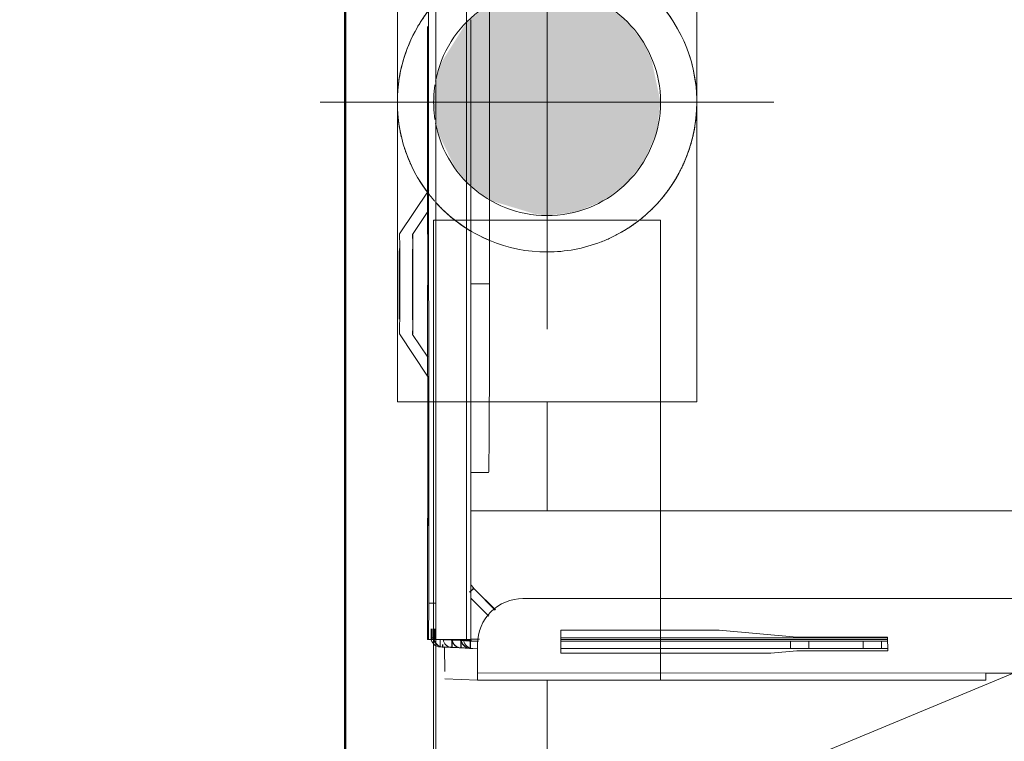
# Model space of a CAD drawing. Header units: millimetres. Extents: x 25471 to 48943, y 4737 to 38988.
# Tile 22 of 71: x 27387 to 27496, y 36672 to 36752. Entities that reach past the tile are written whole.
import ezdxf

# ---------------------------------------------------------------- set-up
doc = ezdxf.new("R2010")
doc.units = ezdxf.units.MM
for name, pattern in [('ADSK_Осевая', [700, 500, -100, 0, -100]), ('ADSK_Скрыто', [300, 150, -150]), ('ADSK_Штриховая_ш3 п1_5', [225, 150, -75])]:
    doc.linetypes.add(name, pattern=pattern)
for name, color, linetype, lineweight in [('A-DETL-____-HDLN', 90, 'ADSK_Скрыто', 9), ('A-DETL-____-MBND', 5, 'ADSK_Штриховая_ш3 п1_5', 20), ('A-WALL-____-MCUT', 113, 'Continuous', 50), ('A-WALL-____-OTLN', 113, 'Continuous', 20), ('G-XREF-____-OTLN', 8, 'Continuous', 9), ('I-FURN-____-MCUT', 30, 'Continuous', 9), ('I-FURN-____-OTLN', 30, 'Continuous', 20), ('M-EQPM-___-IDEN', 50, 'Continuous', 20), ('P-PIPE-____-CNTR', 3, 'ADSK_Осевая', 20), ('P-PIPE-____-OTLN', 3, 'Continuous', 20)]:
    doc.layers.add(name, color=color, linetype=linetype, lineweight=lineweight)

# ---------------------------------------------------------------- blocks, each defined once
blk = doc.blocks.new('Прямая форма - V line-609329-В_Этаж 01_Водопровод')
at = {"layer": 'A-WALL-____-MCUT', "color": 253}
blk.add_line((3619.95, 400), (0, 400), dxfattribs=at)
blk = doc.blocks.new('Прямая форма - SW - 003-609330-В_Этаж 01_Водопровод')
blk.add_blockref('Прямая форма - V line-609329-В_Этаж 01_Водопровод', (0, 0))
blk = doc.blocks.new('Прямая форма - V line-609752-В_Этаж 01_Водопровод')
at = {"layer": 'I-FURN-____-MCUT', "color": 53}
for p, q in [((0, 0), (0, -3026.62)), ((10, -3026.62), (10, -10))]:
    blk.add_line(p, q, dxfattribs=at)
blk = doc.blocks.new('Прямая форма - FU - 052-609753-В_Этаж 01_Водопровод')
blk.add_blockref('Прямая форма - V line-609752-В_Этаж 01_Водопровод', (0, 0))
blk = doc.blocks.new('V line_ifc_RVT-1-В_Этаж 01_Водопровод')
at = {"layer": 'A-WALL-____-OTLN', "color": 9, "lineweight": 20, "rotation": 270}
blk.add_blockref('Прямая форма - SW - 003-609330-В_Этаж 01_Водопровод', (27023.24, 38587.58), dxfattribs=at)
at = {"layer": 'I-FURN-____-OTLN', "color": 9, "lineweight": 20}
blk.add_blockref('Прямая форма - FU - 052-609753-В_Этаж 01_Водопровод', (27423.24, 38587.58), dxfattribs=at)
blk = doc.blocks.new('City Class FR - City Class F_iam-1595380-В_Этаж 01_Водопровод')
at = {"layer": 'A-DETL-____-HDLN'}
for p, q in [((-153.6, 36.55), (-157.36, 36.54)), ((-164.62, 32.66), (-146.42, 32.7)), ((-146.42, 32.7), (-164.62, 32.66)), ((-164.27, 33.15), (-146.69, 33.19)), ((-166.03, 30.61), (-144.76, 30.66))]:
    blk.add_line(p, q, dxfattribs=at)
at = {"layer": 'G-XREF-____-OTLN'}
for p, q in [((-181, 40.5), (-185.65, 37.39)), ((-165.18, 37.32), (-170, 40.53)), ((-167.42, 37.32), (-170.07, 39.08)), ((-181.07, 39.05), (-183.55, 37.39)), ((-214.65, 37.24), (-214.64, 37.33)), ((-214.65, 37.24), (-214.65, 36.44)), ((-214.65, 37.24), (-214.65, 36.44)), ((-201.28, 37.36), (-214.64, 37.33)), ((-214.64, 37.33), (-201.28, 37.36)), ((-214.47, 36.94), (-214.48, 36.68)), ((-213.48, 36.95), (-214.47, 36.95)), ((-60.64, 37.55), (-210.65, 37.22)), ((-210.65, 36.42), (-210.65, 37.22)), ((-175.65, 37.41), (-195.65, 37.36)), ((-147.15, 37.48), (-170.02, 37.43)), ((-170.02, 37.43), (-147.15, 37.48)), ((-215.47, 35.99), (-215.48, 35.73)), ((-215.48, 35.68), (-215.47, 35.94)), ((-215.47, 35.94), (-214.67, 35.94)), ((-214.65, 36.44), (-214.64, 36.53)), ((-213.48, 36.84), (-214.64, 36.84)), ((-214.64, 36.53), (-213.48, 36.54)), ((-214.64, 36.43), (-213.48, 36.44)), ((-214.63, 33.05), (-214.64, 36.43)), ((-214.48, 36.68), (-213.48, 36.69)), ((-213.48, 36.64), (-214.48, 36.64)), ((-213.48, 36.64), (-214.48, 36.64)), ((-157.41, 36.54), (-210.65, 36.42)), ((-84.89, 36.7), (-153.55, 36.55)), ((-219.13, 31.83), (-218.97, 35.44)), ((-218.17, 35.44), (-215.48, 35.45)), ((-215.47, 35.45), (-215.63, 31.84)), ((-215.48, 35.69), (-215.53, 34.72)), ((-215.53, 34.67), (-215.48, 35.64)), ((-215.48, 35.68), (-215.48, 34.67)), ((-215.48, 34.67), (-215.48, 35.68)), ((-215.48, 35.64), (-215.48, 34.67)), ((-214.68, 35.64), (-214.73, 34.67)), ((-215.57, 33.67), (-215.62, 32.7)), ((-215.53, 34.68), (-215.57, 33.71)), ((-215.57, 33.66), (-215.53, 34.63)), ((-214.73, 34.63), (-214.77, 33.66)), ((-214.73, 33.66), (-214.73, 34.63)), ((-215.62, 32.66), (-215.63, 32.39)), ((-215.63, 32.35), (-215.62, 32.61)), ((-215.62, 32.65), (-215.57, 33.62)), ((-214.82, 32.61), (-214.83, 32.35)), ((-214.82, 32.66), (-214.77, 33.62)), ((-214.77, 32.65), (-214.77, 33.62)), ((-214.63, 33.05), (-164.32, 33.15)), ((-214.63, 32.55), (-164.67, 32.66)), ((-164.67, 32.66), (-214.63, 32.55)), ((-214.62, 31.62), (-214.62, 32.55)), ((-210.1, 32.56), (-212.07, 30.58)), ((-200.46, 32.58), (-200.31, -35.03)), ((-196.27, 32.6), (-196.26, 30.66)), ((-196.27, 32.6), (-196.26, 30.66)), ((-175.47, 32.65), (-175.47, 30.59)), ((-146.64, 33.19), (-91.79, 33.31)), ((-219.13, 31.83), (-219.01, -24.17)), ((-219.01, -24.17), (-219.13, 31.83)), ((-218.21, -24.17), (-218.33, 31.83)), ((-215.63, 31.83), (-218.33, 31.83)), ((-215.13, 31.83), (-215.63, 31.83)), ((-214.83, 32.35), (-214.83, 31.71)), ((-209.13, 32.15), (-211.39, 29.88)), ((-211.38, 29.86), (-209.13, 32.12)), ((-209.13, 32.12), (-211.38, 29.86)), ((-209, 32.28), (-209.13, 32.15)), ((-209.13, 32.12), (-209.01, 32.24)), ((-209.13, 32.12), (-209.01, 32.24)), ((-209, 32.28), (-209.01, 32.24)), ((-175.47, 30.59), (-166.08, 30.61)), ((-209.49, -262.24), (-210.12, 26.85)), ((-216.11, 22.63), (-213.61, 22.64)), ((-216.06, -0.51), (-216.11, 22.63)), ((-215.56, -2.65), (-215.61, 22.63)), ((-214.81, 22.63), (-214.76, -2.65)), ((-214.56, -13.36), (-214.64, 22.64)), ((-214.36, -13.36), (-214.44, 22.64)), ((-213.61, 22.64), (-213.57, 5.21)), ((-213.57, 5.21), (-214.31, -3.36)), ((-215.81, -3.37), (-216.06, -0.51)), ((-215.55, -4.68), (-215.56, -2.67)), ((-214.76, -2.67), (-215.56, -2.67)), ((-214.76, -2.67), (-214.75, -4.68)), ((-215.78, -13.37), (-215.81, -3.37)), ((-214.31, -3.36), (-214.28, -13.36)), ((-215.54, -10.68), (-215.55, -4.68)), ((-215.55, -4.68), (-214.75, -4.68)), ((-214.75, -4.68), (-214.74, -10.68)), ((-215.54, -12.67), (-215.54, -10.68)), ((-215.54, -10.68), (-214.74, -10.68)), ((-214.74, -10.68), (-214.74, -12.67)), ((-215.53, -13.37), (-215.54, -12.67)), ((-215.54, -12.67), (-214.74, -12.67)), ((-214.74, -12.67), (-214.73, -13.36)), ((-214.28, -13.36), (-215.78, -13.37)), ((-218.21, -24.17), (-218.08, -84.17))]:
    blk.add_line(p, q, dxfattribs=at)
at = {"layer": 'G-XREF-____-OTLN', "flags": 128}
blk.add_lwpolyline([(-209.01, 32.24), (-208.95, 32.3), (-208.89, 32.35), (-208.83, 32.4), (-208.76, 32.45), (-208.7, 32.5), (-208.63, 32.54), (-208.56, 32.58)], dxfattribs=at)
at = {"layer": 'G-XREF-____-OTLN'}
for centre, major_axis, ratio, start_param, end_param in [((-175.5, 40.51), (5.5, 0.01), 0.005175, 3.141345, 6.282937), ((-175.5, 40.51), (5.5, 0.01), 0.005175, 2.748646, 3.133835), ((-175.5, 40.51), (5.5, 0.01), 0.005175, 0.78515, 2.355505), ((-175.5, 40.51), (5.5, 0.01), 0.005175, 0.007728, 0.392451), ((-175.57, 39.06), (5.5, 0.01), 0.005175, 3.141345, 6.282937), ((-175.57, 39.06), (5.5, 0.01), 0.005175, 2.748646, 3.133835), ((-175.57, 39.06), (5.5, 0.01), 0.005175, 0.78515, 2.355505), ((-175.57, 39.06), (5.5, 0.01), 0.005175, 0.007728, 0.392451), ((-214.47, 35.94), (-0.999, 0.046), 0.999987, 4.760269, 6.331065), ((-210.65, 37.24), (4, 0.01), 0.005175, 3.141593, 4.712141), ((-214.64, 36.33), (-0.002, 1), 0.000248, 5.240673, 6.283185), ((-195.65, 37.33), (6.5, 0.01), 0.005175, 1.570548, 4.712141), ((-175.65, 37.37), (6.5, 0.01), 0.005175, 4.712141, 7.853734), ((-150.65, 37.43), (3.5, 0.01), 0.005175, 3.141593, 4.568438), ((-150.65, 37.43), (3.5, 0.01), 0.005175, 1.570548, 1.714982), ((-150.65, 37.43), (3.5, 0.01), 0.005175, 4.712141, 6.282937), ((-214.65, 35.85), (0.648, 0.643), 0.814474, 0.691329, 2.462882), ((-214.65, 35.8), (0.641, 0.65), 0.818497, 0.678044, 2.450198), ((-214.47, 35.94), (1, 0.002), 0.005175, 2.355947, 3.141345), ((-210.65, 36.44), (4, 0.01), 0.005175, 3.141593, 4.712141), ((-214.64, 36.33), (0, 0.2), 0.000248, 5.240673, 6.283185), ((-214.7, 34.8), (0.641, 0.65), 0.818497, 0.814551, 2.450198), ((-214.69, 34.84), (0.648, 0.643), 0.814474, 1.577406, 2.462882), ((-214.48, 35.68), (1, 0.002), 0.005175, 3.141603, 3.926743), ((-214.48, 35.64), (1, 0.002), 0.005175, 2.355947, 3.141345), ((-214.53, 34.67), (-0.2, 0.009), 0.999987, 5.545667, 6.283185), ((-214.53, 34.63), (-0.2, 0.009), 0.999987, 5.545667, 6.331065), ((-214.79, 32.82), (0.648, 0.643), 0.814474, 0.710464, 2.462882), ((-214.74, 33.79), (0.641, 0.65), 0.818497, 0.753674, 2.450198), ((-214.74, 33.83), (0.648, 0.643), 0.814474, 0.772408, 2.462882), ((-214.57, 33.66), (1, 0.002), 0.005175, 3.141603, 4.642054), ((-214.53, 34.67), (1, 0.002), 0.005175, 3.141603, 4.588176), ((-214.53, 34.63), (1, 0.002), 0.005175, 1.69272, 3.141345), ((-214.57, 33.62), (-0.2, 0.009), 0.999987, 5.545667, 6.331065), ((-214.57, 33.66), (-0.2, 0.009), 0.999987, 5.545667, 6.283185), ((-214.53, 34.63), (0.2, 0), 0.005175, 2.355947, 3.141345), ((-214.63, 32.35), (-0.999, 0.046), 0.999987, 6.129707, 6.331065), ((-214.79, 32.78), (0.641, 0.65), 0.818497, 0.693954, 2.450198), ((-214.62, 32.66), (1, 0.002), 0.005175, 3.141603, 4.695971), ((-214.62, 32.61), (1, 0.002), 0.005175, 1.584886, 3.141345), ((-214.63, 32.35), (-0.999, 0.046), 0.999987, 4.760549, 6.129707), ((-214.57, 33.62), (1, 0.002), 0.005175, 1.638853, 3.141345), ((-214.63, 32.35), (-0.2, 0.009), 0.999987, 4.760269, 6.331065), ((-214.62, 32.66), (-0.2, 0.009), 0.999987, 4.760269, 6.283185), ((-214.62, 32.61), (-0.2, 0.009), 0.999987, 4.760269, 6.331065), ((-214.62, 32.61), (0.2, 0), 0.005175, 1.570548, 3.141345), ((-214.57, 33.62), (0.2, 0), 0.005175, 2.355947, 3.141345), ((-214.64, 33.55), (-0.002, 1), 0.000248, 2.09908, 3.141593), ((-209.71, 32.95), (-0.709, 0.706), 0.003835, 1.96265, 3.141593), ((-209.71, 32.98), (-0.709, 0.706), 0.003835, 3.145077, 4.327504), ((-218.33, 31.83), (0.8, 0.002), 0.005175, 3.141593, 4.712141), ((-215.12, 26.83), (-4.99, 0.23), 0.999987, 3.189473, 4.760271), ((-175.46, 30.7), (20.8, 0.05), 0.005175, 3.141593, 4.712141), ((-218.21, -24.17), (0.8, 0.002), 0.005175, 3.141593, 4.712141)]:
    blk.add_ellipse(centre, major_axis=major_axis, ratio=ratio, start_param=start_param, end_param=end_param, dxfattribs=at)
blk = doc.blocks.new('City Class FR - City Class 25 FR-1553726-В_Этаж 01_Водопровод')
blk.add_blockref('City Class FR - City Class F_iam-1595380-В_Этаж 01_Водопровод', (0, 0))
blk = doc.blocks.new('ADSK_Полипропилен_Отвод - Универсальный-V19-В_Этаж 01_Водопровод')
at = {"layer": 'A-DETL-____-HDLN', "color": 140}
for p, q in [((27445.49, 36775.74), (27431.78, 36775.74)), ((27461.99, 36775.74), (27445.49, 36775.74)), ((27461.99, 36772.75), (27461.99, 36775.74))]:
    blk.add_line(p, q, dxfattribs=at)
for start, end in [(217.2853, 221.4051), (221.9726, 247.8216)]:
    blk.add_arc((27445.49, 36742.74), 16.5, start, end, dxfattribs=at)
at = {"layer": 'P-PIPE-____-OTLN', "color": 150}
for p, q in [((27428.99, 36775.74), (27428.99, 36742.74)), ((27431.75, 36775.74), (27428.99, 36775.74)), ((27461.99, 36742.74), (27461.99, 36772.71))]:
    blk.add_line(p, q, dxfattribs=at)
for start, end in [(180, 217.1125), (311.4801, 0), (300, 308.7202), (270, 291.1201)]:
    blk.add_arc((27445.49, 36742.74), 16.5, start, end, dxfattribs=at)
blk = doc.blocks.new('ADSK_Полипропилен_Отвод - Универсальный-V20-В_Этаж 01_Водопровод')
at = {"layer": 'A-DETL-____-HDLN', "color": 140}
for p, q in [((27457.99, 36742.74), (27432.99, 36742.74)), ((27432.25, 36709.74), (27439.02, 36709.74))]:
    blk.add_line(p, q, dxfattribs=at)
at = {"layer": 'A-DETL-____-HDLN', "color": 140, "flags": 128}
for points in [[(27437.71, 36757.29), (27438.3, 36757.59), (27438.9, 36757.87), (27439.51, 36758.12), (27440.13, 36758.35), (27440.75, 36758.55), (27441.39, 36758.72), (27442.03, 36758.87), (27442.68, 36759), (27443.33, 36759.1), (27443.99, 36759.17), (27444.65, 36759.22), (27445.31, 36759.24), (27445.97, 36759.23), (27446.63, 36759.2), (27447.28, 36759.14), (27447.94, 36759.06), (27448.59, 36758.95), (27449.23, 36758.81), (27449.87, 36758.65), (27450.51, 36758.46), (27451.13, 36758.24), (27451.75, 36758.01), (27452.35, 36757.74), (27452.95, 36757.46), (27453.53, 36757.15)], [(27434.47, 36755.03), (27434.97, 36755.46), (27435.49, 36755.87), (27436.02, 36756.26), (27436.57, 36756.62)], [(27454.65, 36756.46), (27455.2, 36756.08), (27455.72, 36755.68), (27456.23, 36755.26), (27456.72, 36754.82)], [(27432.49, 36752.9), (27432.66, 36753.11), (27433.08, 36753.62)], [(27457.65, 36753.88), (27458.09, 36753.39), (27458.5, 36752.88), (27458.9, 36752.35), (27459.27, 36751.8)], [(27431.51, 36751.5), (27431.87, 36752.06), (27432.25, 36752.59), (27432.39, 36752.77)], [(27429.63, 36747.3), (27429.82, 36747.93), (27430.04, 36748.55), (27430.29, 36749.17), (27430.56, 36749.77), (27430.85, 36750.36)], [(27459.95, 36750.67), (27460.26, 36750.09), (27460.54, 36749.49), (27460.8, 36748.88), (27461.03, 36748.27), (27461.24, 36747.64)], [(27429, 36743.4), (27429.04, 36744.06), (27429.1, 36744.71), (27429.2, 36745.37), (27429.31, 36746.02), (27429.46, 36746.66), (27429.62, 36747.26)], [(27461.42, 36747.01), (27461.58, 36746.37), (27461.71, 36745.72), (27461.82, 36745.07), (27461.9, 36744.41), (27461.95, 36743.76), (27461.98, 36743.1)]]:
    blk.add_lwpolyline(points, dxfattribs=at)
at = {"layer": 'A-DETL-____-HDLN', "color": 140}
for radius, start, end in [(16.5, 90, 135), (16.5, 1.3236, 90), (12.5, 0, 169.3107), (16.5, 135, 138.0274), (16.5, 138.5949, 142.6037), (16.5, 143.1713, 150), (16.5, 150, 178.6764), (12.5, 171.2819, 180), (12.5, 180, 188.7181), (12.5, 190.6893, 0), (16.5, 217.2853, 221.4051), (16.5, 221.9726, 225), (16.5, 225, 270), (16.5, 308.893, 311.3073), (16.5, 291.2928, 300)]:
    blk.add_arc((27445.49, 36742.74), radius, start, end, dxfattribs=at)
for points, knots in [([(27456.84, 36730.77), (27457.07, 36730.98), (27457.5, 36731.42), (27458.3, 36732.31), (27459, 36733.25), (27459.62, 36734.22), (27460.18, 36735.2), (27461.01, 36736.96), (27461.78, 36739.56), (27461.99, 36741.69), (27461.99, 36742.74)], [0.4285714, 0.4285714, 0.4285714, 0.4285714, 0.4642857, 0.5, 0.5714286, 0.6071429, 0.6428571, 0.7142857, 0.8571429, 1, 1, 1, 1]), ([(27432.33, 36732.78), (27432.51, 36732.55), (27432.76, 36732.23), (27433.03, 36731.92), (27433.1, 36731.84)], [0.46428571, 0.46428571, 0.46428571, 0.46428571, 0.5, 0.51327568, 0.51327568, 0.51327568, 0.51327568]), ([(27433.2, 36731.72), (27433.29, 36731.62), (27433.59, 36731.3), (27433.91, 36730.98), (27434.13, 36730.77)], [0.51940707, 0.51940707, 0.51940707, 0.51940707, 0.53571429, 0.57142857, 0.57142857, 0.57142857, 0.57142857]), ([(27455.86, 36729.91), (27455.96, 36729.99), (27456.14, 36730.14), (27456.32, 36730.3), (27456.41, 36730.38)], [0.37914912, 0.37914912, 0.37914912, 0.37914912, 0.39285714, 0.40635782, 0.40635782, 0.40635782, 0.40635782])]:
    blk.add_open_spline(points, degree=3, knots=knots, dxfattribs=at)
blk.add_open_spline([(27434.13, 36730.77), (27434.36, 36730.55), (27434.82, 36730.14), (27435.57, 36729.54), (27436.37, 36728.98), (27436.93, 36728.63), (27437.22, 36728.46)], degree=3, dxfattribs=at)
at = {"layer": 'A-DETL-____-MBND', "color": 150}
for p, q in [((27428.99, 36742.74), (27428.99, 36709.74)), ((27461.99, 36709.74), (27461.99, 36742.74)), ((27428.99, 36709.74), (27432.22, 36709.74)), ((27439.06, 36709.74), (27445.49, 36709.74)), ((27445.49, 36709.74), (27461.99, 36709.74))]:
    blk.add_line(p, q, dxfattribs=at)
for start, end in [(180, 217.1125), (311.4801, 0), (300, 308.7202), (270, 291.1201)]:
    blk.add_arc((27445.49, 36742.74), 16.5, start, end, dxfattribs=at)
for points, knots in [([(27428.99, 36742.74), (27428.99, 36741.69), (27429.11, 36740.4), (27429.38, 36739.13), (27429.44, 36738.91)], [0, 0, 0, 0, 0.1428571, 0.1728995, 0.1728995, 0.1728995, 0.1728995]), ([(27461.54, 36738.91), (27461.59, 36739.13), (27461.86, 36740.4), (27461.99, 36741.69), (27461.99, 36742.74)], [0.8271005, 0.8271005, 0.8271005, 0.8271005, 0.8571429, 1, 1, 1, 1]), ([(27429.74, 36737.79), (27429.88, 36737.35), (27430.14, 36736.64), (27430.45, 36735.94), (27430.58, 36735.67)], [0.22413062, 0.22413062, 0.22413062, 0.22413062, 0.28571429, 0.32297558, 0.32297558, 0.32297558, 0.32297558]), ([(27460.16, 36735.19), (27460.37, 36735.61), (27460.77, 36736.47), (27461.09, 36737.35), (27461.23, 36737.79)], [0.6542456, 0.6542456, 0.6542456, 0.6542456, 0.7142857, 0.7758694, 0.7758694, 0.7758694, 0.7758694]), ([(27431.43, 36734.09), (27431.56, 36733.89), (27431.84, 36733.45), (27432.15, 36733.02), (27432.33, 36732.78)], [0.39922231, 0.39922231, 0.39922231, 0.39922231, 0.42857143, 0.46428571, 0.46428571, 0.46428571, 0.46428571]), ([(27456.84, 36730.77), (27457.07, 36730.98), (27457.5, 36731.42), (27458.3, 36732.31), (27458.97, 36733.21), (27459.41, 36733.89), (27459.54, 36734.09)], [0.4285714, 0.4285714, 0.4285714, 0.4285714, 0.4642857, 0.5, 0.5714286, 0.6007777, 0.6007777, 0.6007777, 0.6007777]), ([(27453.75, 36728.46), (27454.04, 36728.63), (27454.61, 36728.98), (27455.2, 36729.39), (27455.51, 36729.63), (27455.56, 36729.67)], [0.28571429, 0.28571429, 0.28571429, 0.28571429, 0.32142857, 0.35714286, 0.36495383, 0.36495383, 0.36495383, 0.36495383])]:
    blk.add_open_spline(points, degree=3, knots=knots, dxfattribs=at)

msp = doc.modelspace()

# ---------------------------------------------------------------- hatches: boundary and pattern name
at = {"layer": 'P-PIPE-____-OTLN'}
msp.add_hatch(color=256, dxfattribs=at).paths.add_polyline_path([(27445.49, 36730.24), (27448.72, 36730.67), (27451.74, 36731.91), (27454.32, 36733.9), (27456.31, 36736.49), (27457.56, 36739.5), (27457.99, 36742.74), (27457.03, 36747.26), (27456.31, 36748.99), (27454.32, 36751.58), (27451.74, 36753.56), (27448.72, 36754.81), (27444.21, 36755.07), (27442.25, 36754.81), (27439.24, 36753.56), (27436.65, 36751.58), (27433.94, 36747.26), (27433.41, 36745.97), (27432.99, 36742.74), (27433.41, 36739.5), (27435.27, 36735.69), (27436.65, 36733.9), (27439.24, 36731.91), (27444.21, 36730.41)])

# ---------------------------------------------------------------- linework, layer by layer
at = {"layer": 'A-DETL-____-HDLN', "color": 140}
for p, q in [((27432.99, 36729.74), (27432.99, 36683.79)), ((27455.42, 36729.74), (27432.99, 36729.74)), ((27457.99, 36729.74), (27455.58, 36729.74)), ((27457.99, 36679.13), (27457.99, 36697.7))]:
    msp.add_line(p, q, dxfattribs=at)
at = {"layer": 'A-DETL-____-MBND', "color": 150}
for p, q in [((27457.99, 36697.75), (27457.99, 36729.74)), ((27445.49, 36709.74), (27445.49, 36697.75)), ((27432.99, 36683.74), (27432.99, 36238.58)), ((27445.49, 36679.08), (27445.49, 36238.58)), ((27457.99, 36238.58), (27457.99, 36679.08))]:
    msp.add_line(p, q, dxfattribs=at)
at = {"layer": 'M-EQPM-___-IDEN'}
msp.add_line((27590.35, 36718.68), (26971.44, 36461.73), dxfattribs=at)
at = {"layer": 'P-PIPE-____-CNTR', "color": 150}
for p, q in [((27445.49, 36717.74), (27445.49, 36767.74)), ((27420.49, 36742.74), (27470.49, 36742.74))]:
    msp.add_line(p, q, dxfattribs=at)

# ---------------------------------------------------------------- block references
at = {"lineweight": 9}
msp.add_blockref('V line_ifc_RVT-1-В_Этаж 01_Водопровод', (0, 0), dxfattribs=at)
at = {"layer": 'A-DETL-____-HDLN', "rotation": 89.87557860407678}
msp.add_blockref('City Class FR - City Class 25 FR-1553726-В_Этаж 01_Водопровод', (27470.12, 36898.14), dxfattribs=at)
at = {"layer": 'A-DETL-____-HDLN', "color": 140}
for name in ['ADSK_Полипропилен_Отвод - Универсальный-V19-В_Этаж 01_Водопровод', 'ADSK_Полипропилен_Отвод - Универсальный-V20-В_Этаж 01_Водопровод']:
    msp.add_blockref(name, (0, 0), dxfattribs=at)

doc.saveas('drawing.dxf')
